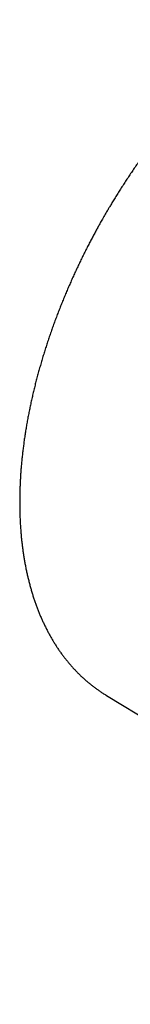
# Model space of a CAD drawing. Header units: millimetres. Extents: x 8 to 740, y 12 to 366.
# Tile 17 of 49: x 467 to 473, y 180 to 233. Entities that reach past the tile are written whole.
import ezdxf

# ---------------------------------------------------------------- set-up
doc = ezdxf.new("R2010")
doc.units = ezdxf.units.MM

msp = doc.modelspace()

# ---------------------------------------------------------------- linework, layer by layer
at = {"color": 7, "linetype": 'Continuous', "lineweight": 30}
msp.add_line((471.731, 196.765), (499.073, 180.285), dxfattribs=at)
at = {"color": 7, "linetype": 'Continuous', "lineweight": 30, "flags": 128}
msp.add_lwpolyline([(471.702, 196.783), (471.714, 196.775), (471.731, 196.765)], dxfattribs=at)
at = {"color": 7, "linetype": 'Continuous', "lineweight": 30}
for points, knots in [([(480.835, 232.822), (480.763, 232.771), (480.618, 232.667), (480.399, 232.506), (480.18, 232.341), (479.961, 232.173), (479.742, 232.001), (479.524, 231.827), (479.307, 231.649), (479.091, 231.468), (478.875, 231.283), (478.66, 231.096), (478.445, 230.905), (478.232, 230.711), (478.019, 230.515), (477.807, 230.315), (477.596, 230.112), (477.386, 229.906), (477.176, 229.697), (476.968, 229.486), (476.761, 229.271), (476.555, 229.053), (476.35, 228.833), (476.146, 228.609), (475.943, 228.383), (475.741, 228.154), (475.54, 227.922), (475.347, 227.695), (475.163, 227.474), (474.986, 227.259), (474.811, 227.042), (474.637, 226.823), (474.465, 226.603), (474.293, 226.381), (474.124, 226.157), (473.956, 225.932), (473.789, 225.705), (473.625, 225.477), (473.461, 225.247), (473.3, 225.016), (473.14, 224.784), (472.982, 224.551), (472.826, 224.316), (472.673, 224.082), (472.521, 223.847), (472.373, 223.613), (472.229, 223.382), (472.092, 223.16), (471.971, 222.96), (471.867, 222.785), (471.756, 222.598), (471.679, 222.465), (471.632, 222.383)], [0, 0, 0, 0, 0.0207995, 0.0420324, 0.06327, 0.0845129, 0.1057613, 0.1270158, 0.1482769, 0.1695452, 0.1908214, 0.2121063, 0.2334005, 0.2547051, 0.276021, 0.2973492, 0.3186909, 0.3400475, 0.3614203, 0.382811, 0.4042213, 0.4256533, 0.4471091, 0.4685913, 0.4901026, 0.5116463, 0.5332261, 0.5548462, 0.5742632, 0.5936772, 0.6130865, 0.6324905, 0.6518885, 0.6712799, 0.6906637, 0.7100386, 0.7294031, 0.7487551, 0.7680919, 0.7874097, 0.8067032, 0.8259647, 0.8451826, 0.8643385, 0.8834015, 0.9023144, 0.9209599, 0.9390525, 0.9556642, 0.9686482, 0.9806894, 1, 1, 1, 1]), ([(471.632, 222.383), (471.582, 222.296), (471.511, 222.172), (471.407, 221.988), (471.318, 221.829), (471.212, 221.637), (471.102, 221.436), (470.988, 221.223), (470.872, 221.002), (470.754, 220.775), (470.636, 220.543), (470.517, 220.306), (470.399, 220.066), (470.281, 219.822), (470.164, 219.576), (470.049, 219.328), (469.934, 219.077), (469.821, 218.824), (469.71, 218.57), (469.6, 218.314), (469.492, 218.057), (469.385, 217.799), (469.281, 217.539), (469.179, 217.279), (469.078, 217.018), (468.98, 216.756), (468.884, 216.493), (468.79, 216.23), (468.699, 215.966), (468.609, 215.702), (468.522, 215.437), (468.437, 215.173), (468.355, 214.908), (468.275, 214.643), (468.198, 214.378), (468.122, 214.112), (468.05, 213.847), (467.98, 213.582), (467.912, 213.318), (467.847, 213.053), (467.785, 212.789), (467.725, 212.525), (467.668, 212.261), (467.613, 211.998), (467.561, 211.736), (467.512, 211.474), (467.465, 211.213), (467.421, 210.952), (467.38, 210.692), (467.341, 210.433), (467.306, 210.175), (467.273, 209.917), (467.242, 209.661), (467.215, 209.406), (467.19, 209.151), (467.168, 208.898), (467.149, 208.645), (467.132, 208.394), (467.118, 208.145), (467.108, 207.896), (467.1, 207.649), (467.094, 207.403), (467.092, 207.158), (467.093, 206.915), (467.096, 206.674), (467.102, 206.434), (467.111, 206.195), (467.123, 205.959), (467.137, 205.724), (467.155, 205.49), (467.175, 205.259), (467.198, 205.029), (467.224, 204.801), (467.253, 204.575), (467.285, 204.351), (467.32, 204.129), (467.357, 203.909), (467.397, 203.691), (467.44, 203.475), (467.486, 203.261), (467.535, 203.05), (467.586, 202.84), (467.641, 202.633), (467.698, 202.429), (467.758, 202.226), (467.82, 202.026), (467.886, 201.829), (467.954, 201.634), (468.025, 201.441), (468.099, 201.251), (468.175, 201.064), (468.254, 200.879), (468.336, 200.697), (468.421, 200.518), (468.508, 200.341), (468.598, 200.167), (468.691, 199.996), (468.786, 199.828), (468.884, 199.663), (468.984, 199.5), (469.087, 199.341), (469.192, 199.184), (469.301, 199.031), (469.411, 198.88), (469.524, 198.733), (469.64, 198.589), (469.758, 198.448), (469.878, 198.309), (470.001, 198.175), (470.126, 198.043), (470.254, 197.914), (470.384, 197.789), (470.516, 197.667), (470.65, 197.548), (470.787, 197.433), (470.926, 197.321), (471.068, 197.212), (471.211, 197.107), (471.357, 197.005), (471.505, 196.906), (471.63, 196.827), (471.706, 196.781), (471.731, 196.765)], [0, 0, 0, 0, 0.00881, 0.012456, 0.018501, 0.024793, 0.031554, 0.038618, 0.045919, 0.053405, 0.061038, 0.068789, 0.076637, 0.084567, 0.092566, 0.100624, 0.108732, 0.116885, 0.125076, 0.133302, 0.141558, 0.149841, 0.158149, 0.166478, 0.174828, 0.183195, 0.191579, 0.199979, 0.208392, 0.216819, 0.225257, 0.233706, 0.242166, 0.250635, 0.259113, 0.267599, 0.276094, 0.284595, 0.293104, 0.301619, 0.31014, 0.318667, 0.3272, 0.335738, 0.344281, 0.352828, 0.36138, 0.369937, 0.378497, 0.387061, 0.395629, 0.404201, 0.412776, 0.421354, 0.429935, 0.438519, 0.447106, 0.455696, 0.464288, 0.472882, 0.481479, 0.490078, 0.498679, 0.507282, 0.515887, 0.524494, 0.533102, 0.541711, 0.550322, 0.558934, 0.567547, 0.576161, 0.584776, 0.593391, 0.602006, 0.610622, 0.619237, 0.627853, 0.636468, 0.645082, 0.653696, 0.662309, 0.67092, 0.67953, 0.688139, 0.696745, 0.70535, 0.713952, 0.722551, 0.731148, 0.739741, 0.748332, 0.756918, 0.765501, 0.77408, 0.782655, 0.791225, 0.799791, 0.808353, 0.816909, 0.825461, 0.834009, 0.842551, 0.851089, 0.859622, 0.868151, 0.876675, 0.885196, 0.893712, 0.902225, 0.910735, 0.919243, 0.927748, 0.936252, 0.944754, 0.953257, 0.961759, 0.970262, 0.978767, 0.987275, 0.995785, 1, 1, 1, 1])]:
    msp.add_open_spline(points, degree=3, knots=knots, dxfattribs=at)

doc.saveas('drawing.dxf')
